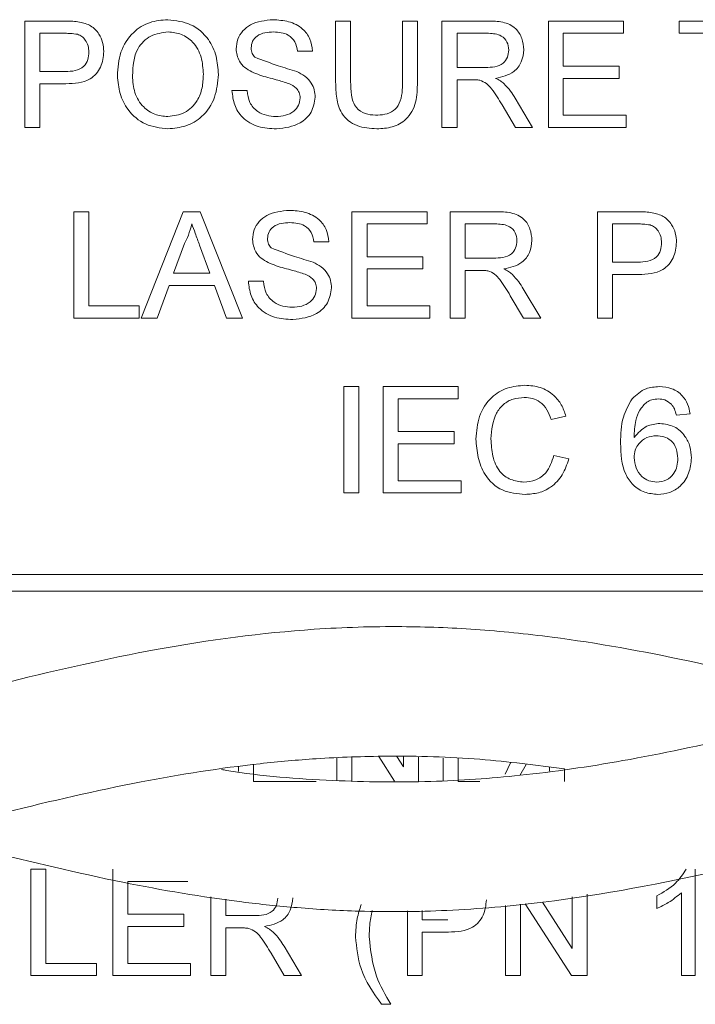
# Paper-space layout 'Sheet1' of a CAD drawing. Header units: millimetres. Extents: x 0 to 864, y 0 to 559.
# Tile 20 of 79: x 366 to 376, y 441 to 457. Entities that reach past the tile are written whole.
import ezdxf

# ---------------------------------------------------------------- set-up
doc = ezdxf.new("R2010")
doc.units = ezdxf.units.MM

psp = doc.layouts.new('Sheet1')

# ---------------------------------------------------------------- linework, layer by layer
at = {"color": 7, "linetype": 'Continuous', "lineweight": 15}
for p, q in [((365.786, 454.973), (365.786, 456.615)), ((365.786, 456.615), (366.39, 456.615)), ((370.588, 455.67), (370.588, 456.615)), ((370.588, 456.615), (370.819, 456.615)), ((370.819, 456.615), (370.819, 455.681)), ((371.619, 456.615), (371.851, 456.615)), ((371.619, 455.681), (371.619, 456.615)), ((371.851, 456.615), (371.851, 455.67)), ((372.23, 454.973), (372.23, 456.615)), ((372.23, 456.615), (372.943, 456.615)), ((373.873, 454.973), (373.873, 456.615)), ((373.873, 456.615), (375.031, 456.615)), ((375.031, 456.615), (375.031, 456.426)), ((375.894, 456.426), (375.894, 456.615)), ((375.894, 456.615), (377.179, 456.615)), ((366.41, 456.426), (366.018, 456.426)), ((366.018, 456.426), (366.018, 455.836)), ((372.951, 456.426), (372.462, 456.426)), ((372.462, 456.426), (372.462, 455.899)), ((375.031, 456.426), (374.104, 456.426)), ((374.104, 456.426), (374.104, 455.92)), ((376.421, 456.426), (375.894, 456.426)), ((370.23, 456.152), (369.998, 456.152)), ((372.462, 455.899), (372.902, 455.899)), ((374.104, 455.92), (374.968, 455.92)), ((374.968, 455.92), (374.968, 455.731)), ((366.018, 455.836), (366.414, 455.836)), ((372.699, 455.71), (372.462, 455.71)), ((372.462, 455.71), (372.462, 454.973)), ((374.968, 455.731), (374.104, 455.731)), ((374.104, 455.731), (374.104, 455.162)), ((366.42, 455.647), (366.018, 455.647)), ((366.018, 455.647), (366.018, 454.973)), ((368.987, 455.541), (369.219, 455.541)), ((373.359, 455.426), (373.628, 454.973)), ((373.363, 454.973), (373.158, 455.32)), ((374.104, 455.162), (375.073, 455.162)), ((375.073, 455.162), (375.073, 454.973)), ((366.018, 454.973), (365.786, 454.973)), ((372.462, 454.973), (372.23, 454.973)), ((373.628, 454.973), (373.363, 454.973)), ((375.073, 454.973), (373.873, 454.973)), ((366.544, 452.03), (366.544, 453.672)), ((366.544, 453.672), (366.776, 453.672)), ((366.776, 453.672), (366.776, 452.219)), ((367.583, 452.03), (368.235, 453.672)), ((368.235, 453.672), (368.497, 453.672)), ((368.497, 453.672), (369.149, 452.03)), ((370.84, 452.03), (370.84, 453.672)), ((370.84, 453.672), (371.999, 453.672)), ((371.999, 453.672), (371.999, 453.483)), ((372.357, 452.03), (372.357, 453.672)), ((372.357, 453.672), (373.069, 453.672)), ((374.631, 452.03), (374.631, 453.672)), ((374.631, 453.672), (375.234, 453.672)), ((371.999, 453.483), (371.072, 453.483)), ((371.072, 453.483), (371.072, 452.977)), ((373.078, 453.483), (372.588, 453.483)), ((372.588, 453.483), (372.588, 452.956)), ((375.255, 453.483), (374.863, 453.483)), ((374.863, 453.483), (374.863, 452.893)), ((368.254, 453.179), (368.086, 452.724)), ((368.646, 452.724), (368.487, 453.156)), ((370.482, 453.209), (370.251, 453.209)), ((371.072, 452.977), (371.935, 452.977)), ((371.935, 452.977), (371.935, 452.788)), ((372.588, 452.956), (373.028, 452.956)), ((374.863, 452.893), (375.259, 452.893)), ((368.086, 452.724), (368.646, 452.724)), ((371.935, 452.788), (371.072, 452.788)), ((371.072, 452.788), (371.072, 452.219)), ((372.825, 452.767), (372.588, 452.767)), ((372.588, 452.767), (372.588, 452.03)), ((375.265, 452.703), (374.863, 452.703)), ((374.863, 452.703), (374.863, 452.03)), ((368.016, 452.535), (367.829, 452.03)), ((368.716, 452.535), (368.016, 452.535)), ((368.903, 452.03), (368.716, 452.535)), ((369.24, 452.598), (369.471, 452.598)), ((373.489, 452.03), (373.284, 452.376)), ((373.485, 452.483), (373.755, 452.03)), ((366.776, 452.219), (367.555, 452.219)), ((367.555, 452.219), (367.555, 452.03)), ((371.072, 452.219), (372.041, 452.219)), ((372.041, 452.219), (372.041, 452.03)), ((367.555, 452.03), (366.544, 452.03)), ((367.829, 452.03), (367.583, 452.03)), ((369.149, 452.03), (368.903, 452.03)), ((372.041, 452.03), (370.84, 452.03)), ((372.588, 452.03), (372.357, 452.03)), ((373.755, 452.03), (373.489, 452.03)), ((374.863, 452.03), (374.631, 452.03)), ((370.713, 449.33), (370.713, 450.972)), ((370.713, 450.972), (370.944, 450.972)), ((370.944, 450.972), (370.944, 449.33)), ((371.323, 449.33), (371.323, 450.972)), ((371.323, 450.972), (372.482, 450.972)), ((372.482, 450.972), (372.482, 450.783)), ((372.482, 450.783), (371.555, 450.783)), ((371.555, 450.783), (371.555, 450.277)), ((376.062, 450.551), (375.851, 450.53)), ((374.145, 450.516), (373.914, 450.466)), ((371.555, 450.277), (372.418, 450.277)), ((372.418, 450.277), (372.418, 450.088)), ((372.418, 450.088), (371.555, 450.088)), ((371.555, 450.088), (371.555, 449.519)), ((373.956, 449.909), (374.187, 449.855)), ((371.555, 449.519), (372.524, 449.519)), ((372.524, 449.519), (372.524, 449.33)), ((370.944, 449.33), (370.713, 449.33)), ((372.524, 449.33), (371.323, 449.33)), ((397.849, 448.071), (344.509, 448.071)), ((344.509, 447.817), (397.849, 447.817)), ((370.604, 444.891), (370.604, 445.239)), ((370.836, 445.248), (370.836, 444.889)), ((371.497, 444.882), (371.253, 445.263)), ((371.534, 445.262), (371.636, 445.104)), ((371.636, 445.104), (371.636, 445.259)), ((371.868, 445.251), (371.868, 444.878)), ((372.247, 444.889), (372.247, 445.238)), ((372.478, 445.23), (372.478, 444.876)), ((369.088, 445.03), (369.088, 445.101)), ((369.32, 445.136), (369.32, 444.876)), ((373.205, 444.992), (373.288, 445.166)), ((373.531, 445.14), (373.431, 444.971)), ((373.889, 445.036), (373.889, 445.1)), ((374.121, 445.074), (374.121, 444.876)), ((369.32, 444.876), (370.288, 444.876)), ((372.478, 444.876), (372.817, 444.876)), ((365.882, 441.879), (365.882, 443.522)), ((365.882, 443.522), (366.114, 443.522)), ((366.114, 443.522), (366.114, 442.069)), ((367.146, 441.879), (367.146, 443.522)), ((376.138, 443.522), (376.138, 441.879)), ((368.304, 443.332), (367.378, 443.332)), ((367.378, 443.332), (367.378, 442.827)), ((368.662, 441.879), (368.662, 443.096)), ((374.243, 442.296), (374.243, 443.094)), ((374.474, 443.136), (374.474, 441.879)), ((375.548, 442.917), (375.548, 443.111)), ((375.927, 441.879), (375.927, 443.159)), ((368.894, 443.058), (368.894, 442.806)), ((373.211, 441.879), (373.211, 442.963)), ((373.443, 442.983), (373.443, 441.879)), ((374.23, 441.879), (373.517, 442.989)), ((373.783, 443.012), (374.243, 442.296)), ((367.378, 442.827), (368.241, 442.827)), ((368.241, 442.827), (368.241, 442.637)), ((368.894, 442.806), (369.334, 442.806)), ((371.695, 441.879), (371.695, 442.881)), ((371.926, 442.883), (371.926, 442.742)), ((368.241, 442.637), (367.378, 442.637)), ((367.378, 442.637), (367.378, 442.069)), ((369.131, 442.616), (368.894, 442.616)), ((368.894, 442.616), (368.894, 441.879)), ((371.926, 442.742), (372.322, 442.742)), ((372.329, 442.553), (371.926, 442.553)), ((371.926, 442.553), (371.926, 441.879)), ((369.791, 442.332), (370.06, 441.879)), ((369.795, 441.879), (369.59, 442.226)), ((366.114, 442.069), (366.893, 442.069)), ((366.893, 442.069), (366.893, 441.879)), ((367.378, 442.069), (368.346, 442.069)), ((368.346, 442.069), (368.346, 441.879)), ((366.893, 441.879), (365.882, 441.879)), ((368.346, 441.879), (367.146, 441.879)), ((368.894, 441.879), (368.662, 441.879)), ((370.06, 441.879), (369.795, 441.879)), ((371.926, 441.879), (371.695, 441.879)), ((373.443, 441.879), (373.211, 441.879)), ((374.474, 441.879), (374.23, 441.879)), ((376.138, 441.879), (375.927, 441.879)), ((371.442, 441.437), (371.295, 441.437))]:
    psp.add_line(p, q, dxfattribs=at)
for points, knots in [([(366.39, 456.615), (366.435, 456.615), (366.517, 456.615), (366.598, 456.604), (366.633, 456.6)], [0, 0, 0, 0, 0.560101, 1, 1, 1, 1]), ([(366.633, 456.6), (366.693, 456.585), (366.811, 456.556), (366.934, 456.43), (366.997, 456.286), (367.004, 456.191), (367.008, 456.143)], [0, 0, 0, 0, 0.280013, 0.55891, 0.779396, 1, 1, 1, 1]), ([(367.218, 455.772), (367.226, 455.896), (367.242, 456.141), (367.434, 456.44), (367.708, 456.613), (367.902, 456.629), (367.998, 456.636)], [0, 0, 0, 0, 0.28057, 0.559575, 0.779561, 1, 1, 1, 1]), ([(367.998, 456.636), (368.119, 456.622), (368.361, 456.594), (368.627, 456.362), (368.757, 456.076), (368.77, 455.886), (368.777, 455.791)], [0, 0, 0, 0, 0.279564, 0.558584, 0.779087, 1, 1, 1, 1]), ([(369.05, 456.187), (369.056, 456.237), (369.067, 456.338), (369.149, 456.471), (369.327, 456.608), (369.499, 456.625), (369.621, 456.636)], [0, 0, 0, 0, 0.187029, 0.374124, 0.56114, 1, 1, 1, 1]), ([(369.621, 456.636), (369.702, 456.631), (369.864, 456.621), (370.075, 456.518), (370.203, 456.343), (370.221, 456.216), (370.23, 456.152)], [0, 0, 0, 0, 0.280797, 0.560151, 0.779877, 1, 1, 1, 1]), ([(372.943, 456.615), (373.019, 456.615), (373.169, 456.613), (373.371, 456.523), (373.476, 456.35), (373.488, 456.232), (373.494, 456.172)], [0, 0, 0, 0, 0.281671, 0.559202, 0.779411, 1, 1, 1, 1]), ([(368, 456.447), (367.907, 456.435), (367.723, 456.41), (367.47, 456.161), (367.458, 455.918), (367.45, 455.77)], [0, 0, 0, 0, 0.280128, 0.559653, 1, 1, 1, 1]), ([(368.545, 455.793), (368.539, 455.883), (368.528, 456.061), (368.405, 456.288), (368.211, 456.425), (368.07, 456.44), (368, 456.447)], [0, 0, 0, 0, 0.2807967, 0.5600682, 0.779984, 1, 1, 1, 1]), ([(369.63, 456.447), (369.585, 456.445), (369.496, 456.442), (369.377, 456.396), (369.296, 456.307), (369.287, 456.237), (369.282, 456.202)], [0, 0, 0, 0, 0.2812903, 0.5608202, 0.7806803, 1, 1, 1, 1]), ([(369.998, 456.152), (369.989, 456.201), (369.971, 456.299), (369.839, 456.433), (369.709, 456.442), (369.63, 456.447)], [0, 0, 0, 0, 0.281097, 0.560287, 1, 1, 1, 1]), ([(366.599, 456.411), (366.564, 456.417), (366.501, 456.426), (366.438, 456.426), (366.41, 456.426)], [0, 0, 0, 0, 0.5595849, 1, 1, 1, 1]), ([(366.776, 456.137), (366.774, 456.169), (366.77, 456.235), (366.729, 456.319), (366.671, 456.382), (366.623, 456.402), (366.599, 456.411)], [0, 0, 0, 0, 0.280261, 0.560078, 0.78015, 1, 1, 1, 1]), ([(373.262, 456.168), (373.257, 456.21), (373.247, 456.296), (373.133, 456.415), (373.02, 456.422), (372.951, 456.426)], [0, 0, 0, 0, 0.280406, 0.559981, 1, 1, 1, 1]), ([(367.008, 456.143), (366.999, 456.061), (366.981, 455.897), (366.772, 455.66), (366.554, 455.652), (366.42, 455.647)], [0, 0, 0, 0, 0.280751, 0.559708, 1, 1, 1, 1]), ([(369.293, 455.832), (369.256, 455.853), (369.182, 455.894), (369.076, 456.01), (369.06, 456.12), (369.05, 456.187)], [0, 0, 0, 0, 0.281445, 0.562273, 1, 1, 1, 1]), ([(369.282, 456.202), (369.285, 456.171), (369.29, 456.116), (369.325, 456.075), (369.341, 456.057)], [0, 0, 0, 0, 0.559617, 1, 1, 1, 1]), ([(372.902, 455.899), (372.95, 455.9), (373.045, 455.902), (373.176, 455.948), (373.249, 456.055), (373.258, 456.13), (373.262, 456.168)], [0, 0, 0, 0, 0.281563, 0.560238, 0.779872, 1, 1, 1, 1]), ([(373.494, 456.172), (373.487, 456.108), (373.473, 455.98), (373.322, 455.791), (373.158, 455.754), (373.058, 455.731)], [0, 0, 0, 0, 0.280517, 0.560502, 1, 1, 1, 1]), ([(366.414, 455.836), (366.464, 455.838), (366.564, 455.841), (366.699, 455.901), (366.768, 456.018), (366.773, 456.097), (366.776, 456.137)], [0, 0, 0, 0, 0.281401, 0.559753, 0.779356, 1, 1, 1, 1]), ([(369.341, 456.057), (369.46, 456.011), (369.672, 455.931), (369.89, 455.865), (369.987, 455.836)], [0, 0, 0, 0, 0.558382, 1, 1, 1, 1]), ([(367.997, 454.952), (367.879, 454.965), (367.641, 454.993), (367.379, 455.217), (367.242, 455.494), (367.226, 455.679), (367.218, 455.772)], [0, 0, 0, 0, 0.2796, 0.558765, 0.77931, 1, 1, 1, 1]), ([(367.45, 455.77), (367.455, 455.682), (367.467, 455.506), (367.599, 455.292), (367.79, 455.161), (367.927, 455.148), (367.996, 455.141)], [0, 0, 0, 0, 0.280657, 0.559885, 0.779849, 1, 1, 1, 1]), ([(367.996, 455.141), (368.086, 455.153), (368.267, 455.176), (368.453, 455.364), (368.535, 455.582), (368.542, 455.723), (368.545, 455.793)], [0, 0, 0, 0, 0.2791, 0.558192, 0.778806, 1, 1, 1, 1]), ([(368.777, 455.791), (368.766, 455.671), (368.745, 455.431), (368.554, 455.139), (368.28, 454.979), (368.092, 454.961), (367.997, 454.952)], [0, 0, 0, 0, 0.280353, 0.559502, 0.779635, 1, 1, 1, 1]), ([(369.865, 455.65), (369.8, 455.67), (369.693, 455.705), (369.542, 455.743), (369.414, 455.779), (369.333, 455.814), (369.293, 455.832)], [0, 0, 0, 0, 0.339939, 0.560025, 0.780082, 1, 1, 1, 1]), ([(369.987, 455.836), (370.03, 455.814), (370.117, 455.77), (370.211, 455.669), (370.264, 455.554), (370.269, 455.477), (370.272, 455.439)], [0, 0, 0, 0, 0.280371, 0.559909, 0.779859, 1, 1, 1, 1]), ([(372.813, 455.702), (372.792, 455.705), (372.754, 455.71), (372.716, 455.71), (372.699, 455.71)], [0, 0, 0, 0, 0.559853, 1, 1, 1, 1]), ([(373.158, 455.32), (373.108, 455.404), (373.037, 455.521), (372.923, 455.659), (372.85, 455.688), (372.813, 455.702)], [0, 0, 0, 0, 0.56088, 0.780729, 1, 1, 1, 1]), ([(373.058, 455.731), (373.084, 455.718), (373.129, 455.696), (373.168, 455.664), (373.186, 455.65)], [0, 0, 0, 0, 0.56012, 1, 1, 1, 1]), ([(369.675, 454.952), (369.579, 454.957), (369.389, 454.966), (369.148, 455.104), (369.013, 455.317), (368.996, 455.467), (368.987, 455.541)], [0, 0, 0, 0, 0.2808135, 0.5595629, 0.7796198, 1, 1, 1, 1]), ([(369.219, 455.541), (369.228, 455.479), (369.247, 455.354), (369.368, 455.217), (369.518, 455.152), (369.616, 455.145), (369.665, 455.141)], [0, 0, 0, 0, 0.280632, 0.558674, 0.779197, 1, 1, 1, 1]), ([(370.04, 455.428), (370.037, 455.456), (370.032, 455.513), (369.972, 455.599), (369.906, 455.631), (369.865, 455.65)], [0, 0, 0, 0, 0.280089, 0.55997, 1, 1, 1, 1]), ([(371.223, 454.952), (371.119, 454.958), (370.911, 454.969), (370.665, 455.163), (370.595, 455.427), (370.59, 455.589), (370.588, 455.67)], [0, 0, 0, 0, 0.280729, 0.557904, 0.778403, 1, 1, 1, 1]), ([(370.819, 455.681), (370.82, 455.612), (370.821, 455.473), (370.882, 455.279), (371.04, 455.174), (371.15, 455.166), (371.205, 455.162)], [0, 0, 0, 0, 0.281788, 0.560122, 0.779386, 1, 1, 1, 1]), ([(371.205, 455.162), (371.253, 455.164), (371.349, 455.169), (371.491, 455.22), (371.619, 455.399), (371.619, 455.565), (371.619, 455.681)], [0, 0, 0, 0, 0.187561, 0.374239, 0.559719, 1, 1, 1, 1]), ([(371.851, 455.67), (371.849, 455.567), (371.846, 455.362), (371.708, 455.093), (371.466, 454.965), (371.304, 454.956), (371.223, 454.952)], [0, 0, 0, 0, 0.281627, 0.559158, 0.778983, 1, 1, 1, 1]), ([(373.186, 455.65), (373.222, 455.612), (373.288, 455.543), (373.337, 455.462), (373.359, 455.426)], [0, 0, 0, 0, 0.559794, 1, 1, 1, 1]), ([(369.665, 455.141), (369.714, 455.144), (369.813, 455.151), (369.94, 455.211), (370.023, 455.312), (370.034, 455.389), (370.04, 455.428)], [0, 0, 0, 0, 0.280917, 0.560813, 0.780502, 1, 1, 1, 1]), ([(370.272, 455.439), (370.259, 455.359), (370.232, 455.199), (370.009, 454.99), (369.802, 454.966), (369.675, 454.952)], [0, 0, 0, 0, 0.279942, 0.56008, 1, 1, 1, 1]), ([(369.303, 453.243), (369.308, 453.294), (369.319, 453.395), (369.401, 453.528), (369.579, 453.665), (369.752, 453.682), (369.873, 453.693)], [0, 0, 0, 0, 0.187029, 0.374124, 0.56114, 1, 1, 1, 1]), ([(369.873, 453.693), (369.955, 453.688), (370.117, 453.678), (370.327, 453.575), (370.456, 453.4), (370.473, 453.273), (370.482, 453.209)], [0, 0, 0, 0, 0.2807972, 0.5601508, 0.7798767, 1, 1, 1, 1]), ([(373.069, 453.672), (373.145, 453.671), (373.295, 453.67), (373.498, 453.58), (373.602, 453.407), (373.614, 453.288), (373.62, 453.229)], [0, 0, 0, 0, 0.2816712, 0.5592017, 0.779411, 1, 1, 1, 1]), ([(375.234, 453.672), (375.28, 453.672), (375.361, 453.672), (375.442, 453.661), (375.478, 453.657)], [0, 0, 0, 0, 0.560101, 1, 1, 1, 1]), ([(375.478, 453.657), (375.537, 453.642), (375.656, 453.613), (375.778, 453.487), (375.842, 453.343), (375.849, 453.248), (375.852, 453.2)], [0, 0, 0, 0, 0.280013, 0.55891, 0.779396, 1, 1, 1, 1]), ([(368.366, 453.483), (368.35, 453.424), (368.322, 453.319), (368.275, 453.222), (368.254, 453.179)], [0, 0, 0, 0, 0.559915, 1, 1, 1, 1]), ([(368.487, 453.156), (368.464, 453.217), (368.424, 453.326), (368.384, 453.435), (368.366, 453.483)], [0, 0, 0, 0, 0.560002, 1, 1, 1, 1]), ([(369.882, 453.504), (369.838, 453.502), (369.749, 453.499), (369.63, 453.453), (369.549, 453.364), (369.539, 453.294), (369.535, 453.259)], [0, 0, 0, 0, 0.28129, 0.56082, 0.78068, 1, 1, 1, 1]), ([(370.251, 453.209), (370.242, 453.258), (370.224, 453.356), (370.092, 453.49), (369.962, 453.498), (369.882, 453.504)], [0, 0, 0, 0, 0.281097, 0.560287, 1, 1, 1, 1]), ([(373.388, 453.224), (373.383, 453.267), (373.373, 453.353), (373.259, 453.471), (373.147, 453.478), (373.078, 453.483)], [0, 0, 0, 0, 0.280406, 0.559981, 1, 1, 1, 1]), ([(375.444, 453.468), (375.409, 453.473), (375.346, 453.483), (375.283, 453.483), (375.255, 453.483)], [0, 0, 0, 0, 0.559585, 1, 1, 1, 1]), ([(375.621, 453.193), (375.619, 453.226), (375.614, 453.292), (375.574, 453.375), (375.516, 453.439), (375.468, 453.458), (375.444, 453.468)], [0, 0, 0, 0, 0.2802608, 0.5600775, 0.7801497, 1, 1, 1, 1]), ([(369.535, 453.259), (369.537, 453.228), (369.543, 453.173), (369.578, 453.132), (369.594, 453.113)], [0, 0, 0, 0, 0.559617, 1, 1, 1, 1]), ([(369.545, 452.888), (369.509, 452.909), (369.435, 452.951), (369.329, 453.066), (369.313, 453.176), (369.303, 453.243)], [0, 0, 0, 0, 0.281445, 0.562273, 1, 1, 1, 1]), ([(369.594, 453.113), (369.712, 453.068), (369.925, 452.987), (370.143, 452.922), (370.239, 452.893)], [0, 0, 0, 0, 0.5583825, 1, 1, 1, 1]), ([(373.028, 452.956), (373.076, 452.957), (373.171, 452.959), (373.303, 453.005), (373.376, 453.112), (373.384, 453.187), (373.388, 453.224)], [0, 0, 0, 0, 0.281563, 0.560238, 0.779872, 1, 1, 1, 1]), ([(373.62, 453.229), (373.613, 453.165), (373.6, 453.037), (373.448, 452.847), (373.284, 452.81), (373.184, 452.788)], [0, 0, 0, 0, 0.280517, 0.560502, 1, 1, 1, 1]), ([(375.259, 452.893), (375.309, 452.895), (375.409, 452.898), (375.544, 452.958), (375.613, 453.075), (375.618, 453.154), (375.621, 453.193)], [0, 0, 0, 0, 0.281401, 0.559753, 0.779356, 1, 1, 1, 1]), ([(375.852, 453.2), (375.844, 453.118), (375.826, 452.954), (375.617, 452.717), (375.398, 452.708), (375.265, 452.703)], [0, 0, 0, 0, 0.280751, 0.559708, 1, 1, 1, 1]), ([(370.118, 452.706), (370.053, 452.727), (369.946, 452.762), (369.794, 452.8), (369.667, 452.836), (369.586, 452.871), (369.545, 452.888)], [0, 0, 0, 0, 0.339939, 0.560025, 0.780082, 1, 1, 1, 1]), ([(370.239, 452.893), (370.283, 452.871), (370.37, 452.827), (370.464, 452.726), (370.517, 452.61), (370.522, 452.534), (370.524, 452.496)], [0, 0, 0, 0, 0.280371, 0.559909, 0.779859, 1, 1, 1, 1]), ([(370.293, 452.485), (370.29, 452.513), (370.285, 452.57), (370.225, 452.656), (370.158, 452.687), (370.118, 452.706)], [0, 0, 0, 0, 0.280089, 0.55997, 1, 1, 1, 1]), ([(372.94, 452.759), (372.918, 452.762), (372.88, 452.767), (372.842, 452.767), (372.825, 452.767)], [0, 0, 0, 0, 0.559853, 1, 1, 1, 1]), ([(373.284, 452.376), (373.234, 452.46), (373.164, 452.577), (373.049, 452.716), (372.976, 452.745), (372.94, 452.759)], [0, 0, 0, 0, 0.56088, 0.780729, 1, 1, 1, 1]), ([(373.184, 452.788), (373.21, 452.775), (373.255, 452.753), (373.295, 452.721), (373.312, 452.707)], [0, 0, 0, 0, 0.56012, 1, 1, 1, 1]), ([(373.312, 452.707), (373.349, 452.668), (373.414, 452.6), (373.463, 452.519), (373.485, 452.483)], [0, 0, 0, 0, 0.559794, 1, 1, 1, 1]), ([(369.928, 452.008), (369.832, 452.013), (369.641, 452.023), (369.401, 452.161), (369.266, 452.374), (369.248, 452.523), (369.24, 452.598)], [0, 0, 0, 0, 0.280814, 0.559563, 0.77962, 1, 1, 1, 1]), ([(369.471, 452.598), (369.481, 452.535), (369.499, 452.411), (369.621, 452.274), (369.77, 452.208), (369.868, 452.201), (369.918, 452.198)], [0, 0, 0, 0, 0.280632, 0.558674, 0.779197, 1, 1, 1, 1]), ([(370.524, 452.496), (370.511, 452.416), (370.485, 452.256), (370.262, 452.047), (370.055, 452.023), (369.928, 452.008)], [0, 0, 0, 0, 0.279942, 0.56008, 1, 1, 1, 1]), ([(369.918, 452.198), (369.967, 452.201), (370.065, 452.207), (370.192, 452.268), (370.276, 452.369), (370.287, 452.446), (370.293, 452.485)], [0, 0, 0, 0, 0.280917, 0.560813, 0.780502, 1, 1, 1, 1]), ([(372.755, 450.163), (372.764, 450.282), (372.782, 450.518), (372.965, 450.808), (373.234, 450.968), (373.419, 450.985), (373.512, 450.993)], [0, 0, 0, 0, 0.280492, 0.55957, 0.779615, 1, 1, 1, 1]), ([(373.512, 450.993), (373.593, 450.987), (373.753, 450.976), (373.951, 450.857), (374.083, 450.695), (374.124, 450.576), (374.145, 450.516)], [0, 0, 0, 0, 0.280081, 0.559449, 0.779549, 1, 1, 1, 1]), ([(375.167, 450.786), (375.234, 450.847), (375.355, 450.956), (375.516, 450.967), (375.587, 450.972)], [0, 0, 0, 0, 0.55838, 1, 1, 1, 1]), ([(375.587, 450.972), (375.653, 450.967), (375.785, 450.956), (375.941, 450.848), (376.033, 450.703), (376.052, 450.602), (376.062, 450.551)], [0, 0, 0, 0, 0.280049, 0.559187, 0.779374, 1, 1, 1, 1]), ([(373.501, 450.804), (373.443, 450.8), (373.327, 450.792), (373.172, 450.704), (373.013, 450.502), (372.998, 450.303), (372.987, 450.164)], [0, 0, 0, 0, 0.187223, 0.373906, 0.560736, 1, 1, 1, 1]), ([(373.914, 450.466), (373.895, 450.517), (373.859, 450.619), (373.757, 450.736), (373.629, 450.796), (373.544, 450.801), (373.501, 450.804)], [0, 0, 0, 0, 0.280553, 0.559739, 0.779654, 1, 1, 1, 1]), ([(374.988, 450.099), (374.99, 450.236), (374.994, 450.481), (375.114, 450.693), (375.167, 450.786)], [0, 0, 0, 0, 0.561396, 1, 1, 1, 1]), ([(375.394, 450.734), (375.354, 450.694), (375.274, 450.614), (375.206, 450.42), (375.201, 450.276), (375.198, 450.187)], [0, 0, 0, 0, 0.279359, 0.559176, 1, 1, 1, 1]), ([(375.574, 450.783), (375.538, 450.78), (375.475, 450.776), (375.419, 450.747), (375.394, 450.734)], [0, 0, 0, 0, 0.5597166, 1, 1, 1, 1]), ([(375.775, 450.699), (375.742, 450.726), (375.683, 450.774), (375.607, 450.78), (375.574, 450.783)], [0, 0, 0, 0, 0.559004, 1, 1, 1, 1]), ([(375.851, 450.53), (375.842, 450.564), (375.827, 450.625), (375.791, 450.676), (375.775, 450.699)], [0, 0, 0, 0, 0.560488, 1, 1, 1, 1]), ([(375.198, 450.187), (375.258, 450.256), (375.366, 450.378), (375.527, 450.396), (375.597, 450.404)], [0, 0, 0, 0, 0.558625, 1, 1, 1, 1]), ([(375.597, 450.404), (375.673, 450.394), (375.824, 450.373), (375.984, 450.224), (376.071, 450.048), (376.079, 449.93), (376.083, 449.871)], [0, 0, 0, 0, 0.279141, 0.558815, 0.77917, 1, 1, 1, 1]), ([(375.539, 450.214), (375.489, 450.209), (375.388, 450.198), (375.273, 450.108), (375.207, 449.994), (375.201, 449.915), (375.198, 449.875)], [0, 0, 0, 0, 0.27974, 0.559339, 0.779412, 1, 1, 1, 1]), ([(375.872, 449.864), (375.868, 449.915), (375.861, 450.018), (375.778, 450.141), (375.66, 450.206), (375.579, 450.212), (375.539, 450.214)], [0, 0, 0, 0, 0.280456, 0.559364, 0.779311, 1, 1, 1, 1]), ([(373.517, 449.309), (373.394, 449.318), (373.148, 449.336), (372.889, 449.585), (372.776, 449.878), (372.762, 450.068), (372.755, 450.163)], [0, 0, 0, 0, 0.279955, 0.558088, 0.778912, 1, 1, 1, 1]), ([(372.987, 450.164), (372.992, 450.076), (373.001, 449.9), (373.096, 449.664), (373.287, 449.522), (373.426, 449.506), (373.495, 449.498)], [0, 0, 0, 0, 0.281245, 0.560716, 0.780138, 1, 1, 1, 1]), ([(375.563, 449.309), (375.494, 449.315), (375.356, 449.327), (375.176, 449.443), (375.003, 449.696), (374.994, 449.933), (374.988, 450.099)], [0, 0, 0, 0, 0.186919, 0.373549, 0.560232, 1, 1, 1, 1]), ([(373.495, 449.498), (373.558, 449.504), (373.684, 449.516), (373.876, 449.656), (373.926, 449.813), (373.956, 449.909)], [0, 0, 0, 0, 0.2807112, 0.5609046, 1, 1, 1, 1]), ([(374.187, 449.855), (374.16, 449.771), (374.106, 449.604), (373.932, 449.42), (373.724, 449.322), (373.586, 449.313), (373.517, 449.309)], [0, 0, 0, 0, 0.280256, 0.559546, 0.779589, 1, 1, 1, 1]), ([(375.198, 449.875), (375.204, 449.821), (375.217, 449.715), (375.301, 449.586), (375.421, 449.509), (375.505, 449.502), (375.547, 449.498)], [0, 0, 0, 0, 0.280082, 0.55977, 0.779688, 1, 1, 1, 1]), ([(375.547, 449.498), (375.599, 449.504), (375.703, 449.516), (375.813, 449.62), (375.865, 449.743), (375.87, 449.824), (375.872, 449.864)], [0, 0, 0, 0, 0.279489, 0.558551, 0.778978, 1, 1, 1, 1]), ([(376.083, 449.871), (376.074, 449.791), (376.058, 449.631), (375.931, 449.438), (375.752, 449.325), (375.626, 449.314), (375.563, 449.309)], [0, 0, 0, 0, 0.28023, 0.559761, 0.779759, 1, 1, 1, 1]), ([(378.794, 446.068), (378.647, 446.105), (377.726, 446.338), (376.105, 446.748), (374.235, 447.086), (372.76, 447.234), (371.536, 447.282), (369.903, 447.231), (367.881, 446.962), (365.572, 446.434), (363.292, 445.831), (361.204, 445.326), (359.347, 445.012), (357.903, 444.88), (356.655, 444.859), (355.506, 444.904), (354.73, 444.997), (354.305, 445.049)], [0, 0, 0, 0, 0.018052, 0.112769, 0.198495, 0.24697, 0.293435, 0.348952, 0.448493, 0.540055, 0.631989, 0.727612, 0.79603, 0.859477, 0.904861, 0.947964, 1, 1, 1, 1]), ([(393.39, 446.068), (393.053, 446.155), (392.015, 446.422), (390.363, 446.817), (388.761, 447.09), (387.544, 447.216), (386.487, 447.276), (385.227, 447.265), (383.352, 447.104), (381.149, 446.681), (378.836, 446.079), (376.842, 445.567), (375.1, 445.192), (373.507, 444.961), (372.017, 444.854), (370.498, 444.879), (369.424, 444.958), (368.852, 445.056), (368.827, 445.061)], [0, 0, 0, 0, 0.041116, 0.126839, 0.201641, 0.236586, 0.275529, 0.331082, 0.391614, 0.504354, 0.599834, 0.673973, 0.748088, 0.812627, 0.868732, 0.930012, 0.996911, 1, 1, 1, 1]), ([(349.583, 444.068), (350.115, 443.93), (351.467, 443.579), (353.746, 443.08), (356.365, 442.807), (358.851, 442.927), (361.144, 443.312), (363.304, 443.834), (365.454, 444.403), (367.5, 444.878), (369.096, 445.129), (370.36, 445.241), (371.494, 445.281), (372.775, 445.244), (373.686, 445.129), (374.121, 445.074)], [0, 0, 0, 0, 0.065026, 0.165341, 0.278471, 0.384705, 0.471085, 0.558279, 0.648776, 0.73386, 0.808708, 0.843958, 0.888451, 0.946794, 1, 1, 1, 1]), ([(364.182, 444.067), (364.519, 443.98), (365.557, 443.713), (367.21, 443.317), (368.811, 443.045), (370.028, 442.919), (371.086, 442.859), (372.345, 442.87), (374.22, 443.031), (376.423, 443.454), (378.736, 444.056), (380.73, 444.568), (382.472, 444.942), (384.065, 445.174), (385.555, 445.281), (387.074, 445.257), (388.175, 445.173), (388.773, 445.07), (388.825, 445.061)], [0, 0, 0, 0, 0.0409828, 0.1264285, 0.2009881, 0.2358205, 0.2746371, 0.3300103, 0.3903459, 0.5027215, 0.5978919, 0.6717913, 0.7456665, 0.8099966, 0.8659194, 0.9270018, 0.9936838, 1, 1, 1, 1]), ([(375.548, 443.111), (375.651, 443.169), (375.834, 443.272), (375.951, 443.445), (376.002, 443.522)], [0, 0, 0, 0, 0.560427, 1, 1, 1, 1]), ([(369.334, 442.806), (369.382, 442.807), (369.477, 442.808), (369.608, 442.855), (369.681, 442.961), (369.69, 443.036), (369.694, 443.074)], [0, 0, 0, 0, 0.281563, 0.560238, 0.779872, 1, 1, 1, 1]), ([(369.926, 443.079), (369.919, 443.015), (369.905, 442.887), (369.754, 442.697), (369.59, 442.66), (369.49, 442.637)], [0, 0, 0, 0, 0.280517, 0.560502, 1, 1, 1, 1]), ([(375.927, 443.159), (375.862, 443.105), (375.746, 443.008), (375.609, 442.945), (375.548, 442.917)], [0, 0, 0, 0, 0.559686, 1, 1, 1, 1]), ([(370.894, 442.48), (370.899, 442.575), (370.907, 442.744), (370.958, 442.904), (370.981, 442.975)], [0, 0, 0, 0, 0.559867, 1, 1, 1, 1]), ([(372.916, 443.049), (372.907, 442.967), (372.89, 442.803), (372.68, 442.566), (372.462, 442.558), (372.329, 442.553)], [0, 0, 0, 0, 0.2807512, 0.5597085, 1, 1, 1, 1]), ([(371.153, 442.887), (371.138, 442.812), (371.11, 442.677), (371.107, 442.54), (371.105, 442.479)], [0, 0, 0, 0, 0.5599666, 1, 1, 1, 1]), ([(369.245, 442.609), (369.224, 442.611), (369.186, 442.616), (369.148, 442.616), (369.131, 442.616)], [0, 0, 0, 0, 0.559853, 1, 1, 1, 1]), ([(369.49, 442.637), (369.515, 442.625), (369.561, 442.602), (369.6, 442.57), (369.618, 442.556)], [0, 0, 0, 0, 0.56012, 1, 1, 1, 1]), ([(369.59, 442.226), (369.54, 442.31), (369.469, 442.427), (369.355, 442.566), (369.282, 442.594), (369.245, 442.609)], [0, 0, 0, 0, 0.56088, 0.780729, 1, 1, 1, 1]), ([(369.618, 442.556), (369.654, 442.518), (369.72, 442.449), (369.769, 442.368), (369.791, 442.332)], [0, 0, 0, 0, 0.559794, 1, 1, 1, 1]), ([(371.295, 441.437), (371.171, 441.614), (370.95, 441.93), (370.912, 442.312), (370.894, 442.48)], [0, 0, 0, 0, 0.5601456, 1, 1, 1, 1]), ([(371.105, 442.479), (371.128, 442.271), (371.168, 441.899), (371.358, 441.578), (371.442, 441.437)], [0, 0, 0, 0, 0.559138, 1, 1, 1, 1])]:
    psp.add_open_spline(points, degree=3, knots=knots, dxfattribs=at)

doc.saveas('drawing.dxf')
